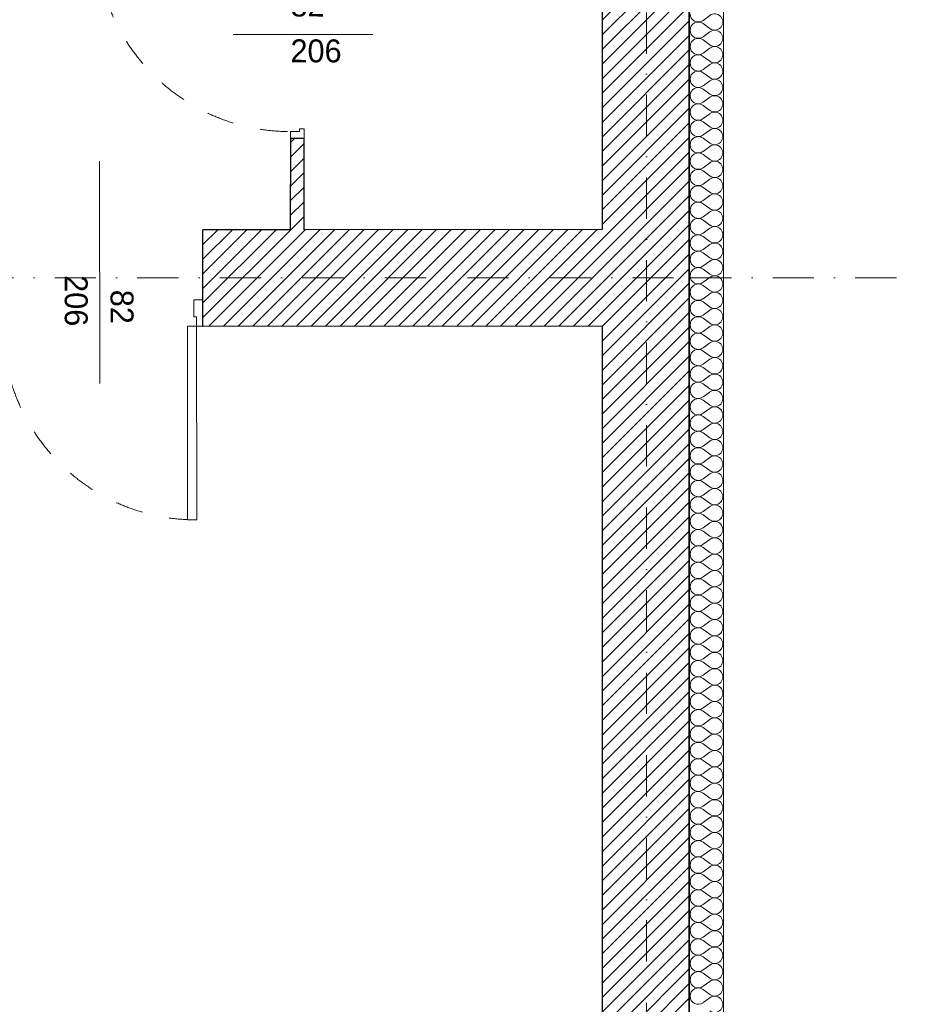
# Model space of a CAD drawing. Header units: millimetres. Extents: x 172139 to 266886, y 98118 to 138225.
# Tile 116 of 123: x 247976 to 251901, y 110036 to 114331. Entities that reach past the tile are written whole.
import ezdxf
from ezdxf.enums import TextEntityAlignment as Align

# ---------------------------------------------------------------- set-up
doc = ezdxf.new("R2010")
doc.units = ezdxf.units.MM
doc.header["$MEASUREMENT"] = 0
doc.linetypes.add('Kropki i Kreski', pattern=[360, 180, -90, 0, -90])
doc.linetypes.add('Przerywana', pattern=[240, 120, -120])
for name, color, linetype in [('Drzwi ArchiCAD', 7, 'Continuous'), ('Konstrukcja - Siatki mod', 7, 'Continuous'), ('KR_INW', 7, 'Continuous'), ('NAPIS_SODON', 7, 'Continuous'), ('Znaczniki drzwi ArchiCADa', 7, 'Continuous')]:
    doc.layers.add(name, color=color, linetype=linetype)
for name, color, linetype, lineweight in [('Drzwi ArchiCAD_Nr_pióra__1', 7, 'Continuous', 13), ('Drzwi ArchiCAD_Nr_pióra__27', 7, 'Continuous', 25), ('KR_INW_Nr_pióra__101', 252, 'Continuous', 5), ('KR_INW_Nr_pióra__27', 7, 'Continuous', 25), ('KR_INW_Nr_pióra__47', 7, 'Continuous', 15), ('NAPIS_SODON_Nr_pióra__1', 7, 'Continuous', 13), ('Znaczniki drzwi ArchiCADa_Nr_pióra__7', 7, 'Continuous', 13)]:
    doc.layers.add(name, color=color, linetype=linetype, lineweight=lineweight)
for name, color, linetype, lineweight, true_color in [('Konstrukcja - Siatki mod_Nr_pióra__48', 7, 'Continuous', 15, 0xa80f02), ('KR_INW_Nr_pióra__102', 7, 'Continuous', 5, 0xcccccc), ('Znaczniki drzwi ArchiCADa_Nr_pióra__20', 7, 'Continuous', 13, 0xb00000)]:
    doc.layers.add(name, color=color, linetype=linetype, lineweight=lineweight, true_color=true_color)
doc.styles.add('GENERATED_STYLE_1', font='txt')
pattern_1 = [(45, (0, 0), (-31.819804, 31.819804), [])]

# ---------------------------------------------------------------- blocks, each defined once
blk = doc.blocks.new('Strop_1', base_point=(179225, 121523.3))
at = {"layer": 'NAPIS_SODON_Nr_pióra__1', "linetype": 'Continuous', "flags": 128}
blk.add_lwpolyline([(179225, 121523.3), (179225.9, 107003.8), (250898.3, 107008.3), (250897.4, 121527.8)], close=True, dxfattribs=at)
blk = doc.blocks.new('*X214')
at = {"layer": 'KR_INW_Nr_pióra__102', "linetype": 'Continuous'}
for p, q in [((250986.7, 114350), (250958.1, 114328.6)), ((250986.7, 114292.9), (250958.1, 114314.3)), ((250986.7, 114278.6), (250958.1, 114257.1)), ((250986.7, 114221.4), (250958.1, 114242.9)), ((250986.7, 114207.1), (250958.1, 114185.7)), ((250986.7, 114150), (250958.1, 114171.4)), ((250986.7, 114135.7), (250958.1, 114114.3)), ((250986.7, 114078.6), (250958.1, 114100)), ((250986.7, 114064.3), (250958.1, 114042.9)), ((250986.7, 114007.1), (250958.1, 114028.6)), ((250986.7, 113992.9), (250958.1, 113971.4)), ((250986.7, 113935.7), (250958.1, 113957.1)), ((250986.7, 113921.4), (250958.1, 113900)), ((250986.7, 113864.3), (250958.1, 113885.7)), ((250986.7, 113850), (250958.1, 113828.6)), ((250986.7, 113792.9), (250958.1, 113814.3)), ((250986.7, 113778.6), (250958.1, 113757.1)), ((250986.7, 113721.4), (250958.1, 113742.9)), ((250986.7, 113707.1), (250958.1, 113685.7)), ((250986.7, 113650), (250958.1, 113671.4)), ((250986.7, 113635.7), (250958.1, 113614.3)), ((250986.7, 113578.6), (250958.1, 113600)), ((250986.7, 113564.3), (250958.1, 113542.9)), ((250986.7, 113507.1), (250958.1, 113528.6)), ((250986.7, 113492.9), (250958.1, 113471.4)), ((250986.7, 113435.7), (250958.1, 113457.1)), ((250986.7, 113421.4), (250958.1, 113400)), ((250986.7, 113364.3), (250958.1, 113385.7)), ((250986.7, 113350), (250958.1, 113328.6)), ((250986.7, 113292.9), (250958.1, 113314.3)), ((250986.7, 113278.6), (250958.1, 113257.1)), ((250986.7, 113221.4), (250958.1, 113242.9)), ((250986.7, 113207.1), (250958.1, 113185.7)), ((250986.7, 113150), (250958.1, 113171.4)), ((250986.7, 113135.7), (250958.1, 113114.3)), ((250986.7, 113078.6), (250958.1, 113100)), ((250986.7, 113064.3), (250958.1, 113042.9)), ((250986.7, 113007.1), (250958.1, 113028.6)), ((250986.7, 112992.9), (250958.1, 112971.4)), ((250986.7, 112935.7), (250958.1, 112957.1)), ((250986.7, 112921.4), (250958.1, 112900)), ((250986.7, 112864.3), (250958.1, 112885.7)), ((250986.7, 112850), (250958.1, 112828.6)), ((250986.7, 112792.9), (250958.1, 112814.3)), ((250986.7, 112778.6), (250958.1, 112757.1)), ((250986.7, 112721.4), (250958.1, 112742.9)), ((250986.7, 112707.1), (250958.1, 112685.7)), ((250986.7, 112650), (250958.1, 112671.4)), ((250986.7, 112635.7), (250958.1, 112614.3)), ((250986.7, 112578.6), (250958.1, 112600)), ((250986.7, 112564.3), (250958.1, 112542.9)), ((250986.7, 112507.1), (250958.1, 112528.6)), ((250986.7, 112492.9), (250958.1, 112471.4)), ((250986.7, 112435.7), (250958.1, 112457.1)), ((250986.7, 112421.4), (250958.1, 112400)), ((250986.7, 112364.3), (250958.1, 112385.7)), ((250986.7, 112350), (250958.1, 112328.6)), ((250986.7, 112292.9), (250958.1, 112314.3)), ((250986.7, 112278.6), (250958.1, 112257.1)), ((250986.7, 112221.4), (250958.1, 112242.9)), ((250986.7, 112207.1), (250958.1, 112185.7)), ((250986.7, 112150), (250958.1, 112171.4)), ((250986.7, 112135.7), (250958.1, 112114.3)), ((250986.7, 112078.6), (250958.1, 112100)), ((250986.7, 112064.3), (250958.1, 112042.9)), ((250986.7, 112007.1), (250958.1, 112028.6)), ((250986.7, 111992.9), (250958.1, 111971.4)), ((250986.7, 111935.7), (250958.1, 111957.1)), ((250986.7, 111921.4), (250958.1, 111900)), ((250986.7, 111864.3), (250958.1, 111885.7)), ((250986.7, 111850), (250958.1, 111828.6)), ((250986.7, 111792.9), (250958.1, 111814.3)), ((250986.7, 111778.6), (250958.1, 111757.1)), ((250986.7, 111721.4), (250958.1, 111742.9)), ((250986.7, 111707.1), (250958.1, 111685.7)), ((250986.7, 111650), (250958.1, 111671.4)), ((250986.7, 111635.7), (250958.1, 111614.3)), ((250986.7, 111578.6), (250958.1, 111600)), ((250986.7, 111564.3), (250958.1, 111542.9)), ((250986.7, 111507.1), (250958.1, 111528.6)), ((250986.7, 111492.9), (250958.1, 111471.4)), ((250986.7, 111435.7), (250958.1, 111457.1)), ((250986.7, 111421.4), (250958.1, 111400)), ((250986.7, 111364.3), (250958.1, 111385.7)), ((250986.7, 111350), (250958.1, 111328.6)), ((250986.7, 111292.9), (250958.1, 111314.3)), ((250986.7, 111278.6), (250958.1, 111257.1)), ((250986.7, 111221.4), (250958.1, 111242.9)), ((250986.7, 111207.1), (250958.1, 111185.7)), ((250986.7, 111150), (250958.1, 111171.4)), ((250986.7, 111135.7), (250958.1, 111114.3)), ((250986.7, 111078.6), (250958.1, 111100)), ((250986.7, 111064.3), (250958.1, 111042.9)), ((250986.7, 111007.1), (250958.1, 111028.6)), ((250986.7, 110992.9), (250958.1, 110971.4)), ((250986.7, 110935.7), (250958.1, 110957.1)), ((250986.7, 110921.4), (250958.1, 110900)), ((250986.7, 110864.3), (250958.1, 110885.7)), ((250986.7, 110850), (250958.1, 110828.6)), ((250986.7, 110792.9), (250958.1, 110814.3)), ((250986.7, 110778.6), (250958.1, 110757.1)), ((250986.7, 110721.4), (250958.1, 110742.9)), ((250986.7, 110707.1), (250958.1, 110685.7)), ((250986.7, 110650), (250958.1, 110671.4)), ((250986.7, 110635.7), (250958.1, 110614.3)), ((250986.7, 110578.6), (250958.1, 110600)), ((250986.7, 110564.3), (250958.1, 110542.9)), ((250986.7, 110507.1), (250958.1, 110528.6)), ((250986.7, 110492.9), (250958.1, 110471.4)), ((250986.7, 110435.7), (250958.1, 110457.1)), ((250986.7, 110421.4), (250958.1, 110400)), ((250986.7, 110364.3), (250958.1, 110385.7)), ((250986.7, 110350), (250958.1, 110328.6)), ((250986.7, 110292.9), (250958.1, 110314.3)), ((250986.7, 110278.6), (250958.1, 110257.1)), ((250986.7, 110221.4), (250958.1, 110242.9)), ((250986.7, 110207.1), (250958.1, 110185.7)), ((250986.7, 110150), (250958.1, 110171.4)), ((250986.7, 110135.7), (250958.1, 110114.3)), ((250986.7, 110078.6), (250958.1, 110100)), ((250986.7, 110064.3), (250958.1, 110042.9))]:
    blk.add_line(p, q, dxfattribs=at)
for centre, start, end in [((250936.7, 114357.1), 180, 306.8699), ((251008.1, 114321.4), 233.1301, 126.8699), ((250936.7, 114285.7), 53.1301, 180), ((250936.7, 114285.7), 180, 306.8699), ((251008.1, 114250), 233.1301, 126.8699), ((250936.7, 114214.3), 53.1301, 180), ((250936.7, 114214.3), 180, 306.8699), ((251008.1, 114178.6), 233.1301, 126.8699), ((250936.7, 114142.9), 53.1301, 180), ((250936.7, 114142.9), 180, 306.8699), ((251008.1, 114107.1), 233.1301, 126.8699), ((250936.7, 114071.4), 53.1301, 180), ((250936.7, 114071.4), 180, 306.8699), ((251008.1, 114035.7), 233.1301, 126.8699), ((250936.7, 114000), 53.1301, 180), ((250936.7, 114000), 180, 306.8699), ((251008.1, 113964.3), 233.1301, 126.8699), ((250936.7, 113928.6), 53.1301, 180), ((250936.7, 113928.6), 180, 306.8699), ((251008.1, 113892.9), 233.1301, 126.8699), ((250936.7, 113857.1), 53.1301, 180), ((250936.7, 113857.1), 180, 306.8699), ((251008.1, 113821.4), 233.1301, 126.8699), ((250936.7, 113785.7), 53.1301, 180), ((250936.7, 113785.7), 180, 306.8699), ((251008.1, 113750), 233.1301, 126.8699), ((250936.7, 113714.3), 53.1301, 180), ((250936.7, 113714.3), 180, 306.8699), ((251008.1, 113678.6), 233.1301, 126.8699), ((250936.7, 113642.9), 53.1301, 180), ((250936.7, 113642.9), 180, 306.8699), ((251008.1, 113607.1), 233.1301, 126.8699), ((250936.7, 113571.4), 53.1301, 180), ((250936.7, 113571.4), 180, 306.8699), ((251008.1, 113535.7), 233.1301, 126.8699), ((250936.7, 113500), 53.1301, 180), ((250936.7, 113500), 180, 306.8699), ((251008.1, 113464.3), 233.1301, 126.8699), ((250936.7, 113428.6), 53.1301, 180), ((250936.7, 113428.6), 180, 306.8699), ((251008.1, 113392.9), 233.1301, 126.8699), ((250936.7, 113357.1), 53.1301, 180), ((250936.7, 113357.1), 180, 306.8699), ((250936.7, 113285.7), 53.1301, 180), ((251008.1, 113321.4), 233.1301, 126.8699), ((250936.7, 113285.7), 180, 306.8699), ((251008.1, 113250), 233.1301, 126.8699), ((250936.7, 113214.3), 53.1301, 180), ((250936.7, 113214.3), 180, 306.8699), ((251008.1, 113178.6), 233.1301, 126.8699), ((250936.7, 113142.9), 53.1301, 180), ((250936.7, 113142.9), 180, 306.8699), ((250936.7, 113071.4), 53.1301, 180), ((251008.1, 113107.1), 233.1301, 126.8699), ((250936.7, 113071.4), 180, 306.8699), ((251008.1, 113035.7), 233.1301, 126.8699), ((250936.7, 113000), 53.1301, 180), ((250936.7, 113000), 180, 306.8699), ((251008.1, 112964.3), 233.1301, 126.8699), ((250936.7, 112928.6), 53.1301, 180), ((250936.7, 112928.6), 180, 306.8699), ((250936.7, 112857.1), 53.1301, 180), ((251008.1, 112892.9), 233.1301, 126.8699), ((250936.7, 112857.1), 180, 306.8699), ((251008.1, 112821.4), 233.1301, 126.8699), ((250936.7, 112785.7), 53.1301, 180), ((250936.7, 112785.7), 180, 306.8699), ((251008.1, 112750), 233.1301, 126.8699), ((250936.7, 112714.3), 53.1301, 180), ((250936.7, 112714.3), 180, 306.8699), ((250936.7, 112642.9), 53.1301, 180), ((251008.1, 112678.6), 233.1301, 126.8699), ((250936.7, 112642.9), 180, 306.8699), ((251008.1, 112607.1), 233.1301, 126.8699), ((250936.7, 112571.4), 53.1301, 180), ((250936.7, 112571.4), 180, 306.8699), ((251008.1, 112535.7), 233.1301, 126.8699), ((250936.7, 112500), 53.1301, 180), ((250936.7, 112500), 180, 306.8699), ((250936.7, 112428.6), 53.1301, 180), ((251008.1, 112464.3), 233.1301, 126.8699), ((250936.7, 112428.6), 180, 306.8699), ((251008.1, 112392.9), 233.1301, 126.8699), ((250936.7, 112357.1), 53.1301, 180), ((250936.7, 112357.1), 180, 306.8699), ((251008.1, 112321.4), 233.1301, 126.8699), ((250936.7, 112285.7), 53.1301, 180), ((250936.7, 112285.7), 180, 306.8699), ((250936.7, 112214.3), 53.1301, 180), ((251008.1, 112250), 233.1301, 126.8699), ((250936.7, 112214.3), 180, 306.8699), ((251008.1, 112178.6), 233.1301, 126.8699), ((250936.7, 112142.9), 53.1301, 180), ((250936.7, 112142.9), 180, 306.8699), ((251008.1, 112107.1), 233.1301, 126.8699), ((250936.7, 112071.4), 53.1301, 180), ((250936.7, 112071.4), 180, 306.8699), ((250936.7, 112000), 53.1301, 180), ((251008.1, 112035.7), 233.1301, 126.8699), ((250936.7, 112000), 180, 306.8699), ((251008.1, 111964.3), 233.1301, 126.8699), ((250936.7, 111928.6), 53.1301, 180), ((250936.7, 111928.6), 180, 306.8699), ((251008.1, 111892.9), 233.1301, 126.8699), ((250936.7, 111857.1), 53.1301, 180), ((250936.7, 111857.1), 180, 306.8699), ((250936.7, 111785.7), 53.1301, 180), ((251008.1, 111821.4), 233.1301, 126.8699), ((250936.7, 111785.7), 180, 306.8699), ((251008.1, 111750), 233.1301, 126.8699), ((250936.7, 111714.3), 53.1301, 180), ((250936.7, 111714.3), 180, 306.8699), ((251008.1, 111678.6), 233.1301, 126.8699), ((250936.7, 111642.9), 53.1301, 180), ((250936.7, 111642.9), 180, 306.8699), ((250936.7, 111571.4), 53.1301, 180), ((251008.1, 111607.1), 233.1301, 126.8699), ((250936.7, 111571.4), 180, 306.8699), ((251008.1, 111535.7), 233.1301, 126.8699), ((250936.7, 111500), 53.1301, 180), ((250936.7, 111500), 180, 306.8699), ((251008.1, 111464.3), 233.1301, 126.8699), ((250936.7, 111428.6), 53.1301, 180), ((250936.7, 111428.6), 180, 306.8699), ((250936.7, 111357.1), 53.1301, 180), ((251008.1, 111392.9), 233.1301, 126.8699), ((250936.7, 111357.1), 180, 306.8699), ((251008.1, 111321.4), 233.1301, 126.8699), ((250936.7, 111285.7), 53.1301, 180), ((250936.7, 111285.7), 180, 306.8699), ((251008.1, 111250), 233.1301, 126.8699), ((250936.7, 111214.3), 53.1301, 180), ((250936.7, 111214.3), 180, 306.8699), ((250936.7, 111142.9), 53.1301, 180), ((251008.1, 111178.6), 233.1301, 126.8699), ((250936.7, 111142.9), 180, 306.8699), ((251008.1, 111107.1), 233.1301, 126.8699), ((250936.7, 111071.4), 53.1301, 180), ((250936.7, 111071.4), 180, 306.8699), ((251008.1, 111035.7), 233.1301, 126.8699), ((250936.7, 111000), 53.1301, 180), ((250936.7, 111000), 180, 306.8699), ((250936.7, 110928.6), 53.1301, 180), ((251008.1, 110964.3), 233.1301, 126.8699), ((250936.7, 110928.6), 180, 306.8699), ((251008.1, 110892.9), 233.1301, 126.8699), ((250936.7, 110857.1), 53.1301, 180), ((250936.7, 110857.1), 180, 306.8699), ((251008.1, 110821.4), 233.1301, 126.8699), ((250936.7, 110785.7), 53.1301, 180), ((250936.7, 110785.7), 180, 306.8699), ((250936.7, 110714.3), 53.1301, 180), ((251008.1, 110750), 233.1301, 126.8699), ((250936.7, 110714.3), 180, 306.8699), ((251008.1, 110678.6), 233.1301, 126.8699), ((250936.7, 110642.9), 53.1301, 180), ((250936.7, 110642.9), 180, 306.8699), ((251008.1, 110607.1), 233.1301, 126.8699), ((250936.7, 110571.4), 53.1301, 180), ((250936.7, 110571.4), 180, 306.8699), ((250936.7, 110500), 53.1301, 180), ((251008.1, 110535.7), 233.1301, 126.8699), ((250936.7, 110500), 180, 306.8699), ((251008.1, 110464.3), 233.1301, 126.8699), ((250936.7, 110428.6), 53.1301, 180), ((250936.7, 110428.6), 180, 306.8699), ((251008.1, 110392.9), 233.1301, 126.8699), ((250936.7, 110357.1), 53.1301, 180), ((250936.7, 110357.1), 180, 306.8699), ((251008.1, 110321.4), 233.1301, 126.8699), ((250936.7, 110285.7), 53.1301, 180), ((250936.7, 110285.7), 180, 306.8699), ((251008.1, 110250), 233.1301, 126.8699), ((250936.7, 110214.3), 53.1301, 180), ((250936.7, 110214.3), 180, 306.8699), ((251008.1, 110178.6), 233.1301, 126.8699), ((250936.7, 110142.9), 53.1301, 180), ((250936.7, 110142.9), 180, 306.8699), ((251008.1, 110107.1), 233.1301, 126.8699), ((250936.7, 110071.4), 53.1301, 180), ((250936.7, 110071.4), 180, 306.8699), ((251008.1, 110035.7), 233.1301, 126.8699)]:
    blk.add_arc(centre, 35.7, start, end, dxfattribs=at)
blk = doc.blocks.new('Ściana_4', base_point=(251047.4, 121675.6))
at = {"layer": 'KR_INW_Nr_pióra__101', "linetype": 'Continuous'}
h = blk.add_hatch(dxfattribs=at)
h.set_pattern_fill('Cegła_licówka', color=256, style=0, pattern_type=2)
h.set_pattern_definition(pattern_1)
h.paths.add_polyline_path([(250897.4, 107005.1), (250897.4, 121525.6), (250517.4, 121145.6), (250517.4, 107385.1)])
at = {"layer": 'KR_INW_Nr_pióra__27', "linetype": 'Continuous'}
blk.add_line((250897.4, 107005.1), (250897.4, 121525.6), dxfattribs=at)
at = {"layer": 'KR_INW_Nr_pióra__27', "linetype": 'Continuous', "flags": 128}
for points in [[(250517.4, 115167.2), (250517.4, 113415.9)], [(250517.4, 112995.9), (250517.4, 107385.1)]]:
    blk.add_lwpolyline(points, dxfattribs=at)
at = {"layer": 'KR_INW_Nr_pióra__47', "linetype": 'Continuous', "flags": 128}
blk.add_lwpolyline([(251047.4, 106855.1), (251047.4, 121675.6)], dxfattribs=at)
at = {"layer": 'KR_INW'}
blk.add_blockref('*X214', (0, 0), dxfattribs=at)
blk = doc.blocks.new('Drzwi 19_26')
at = {"layer": 'Drzwi ArchiCAD_Nr_pióra__1', "linetype": 'Continuous'}
for p, q in [((382.8, 0), (382.8, 845.5)), ((382.8, 845.5), (422.8, 845.5)), ((422.8, 845.5), (422.8, 0)), ((-422.8, 0), (-450.8, 0)), ((-450.8, 0), (-450.8, -115)), ((-422.8, -40), (-422.8, 0)), ((422.8, 0), (382.8, 0)), ((450.8, 0), (422.8, 0)), ((422.8, 0), (422.8, -40)), ((450.8, -115), (450.8, 0)), ((-410.8, -40), (-422.8, -40)), ((-410.8, -115), (-410.8, -40)), ((422.8, -40), (410.8, -40)), ((410.8, -40), (410.8, -115)), ((-450.8, -115), (-410.8, -115)), ((410.8, -115), (450.8, -115))]:
    blk.add_line(p, q, dxfattribs=at)
at = {"layer": 'Drzwi ArchiCAD_Nr_pióra__1', "linetype": 'Przerywana'}
blk.add_arc((422.8, 0), 845.5, 90, 180, dxfattribs=at)
at = {"layer": 'Drzwi ArchiCAD_Nr_pióra__27', "linetype": 'Continuous'}
for p, q in [((-450.8, 0), (-450.8, -115)), ((450.8, 0), (450.8, -115))]:
    blk.add_line(p, q, dxfattribs=at)
blk = doc.blocks.new('Znacznik Wym 19')
at = {"layer": 'Znaczniki drzwi ArchiCADa_Nr_pióra__20', "linetype": 'Continuous'}
blk.add_line((0, -670), (0, 300), dxfattribs=at)
at = {"layer": 'Znaczniki drzwi ArchiCADa_Nr_pióra__7', "style": 'GENERATED_STYLE_1'}
for tag, p in [('AC_MarkerText_3', (-182.4, -197.3)), ('AC_MarkerText_2', (17.6, -261.3))]:
    blk.add_attdef(tag, text='', height=100, rotation=270, dxfattribs=at).set_placement(p, align=Align.BOTTOM_LEFT)
blk = doc.blocks.new('Ściana_51', base_point=(233291.1, 113404.4))
at = {"layer": 'KR_INW_Nr_pióra__101', "linetype": 'Continuous'}
h = blk.add_hatch(dxfattribs=at)
h.set_pattern_fill('Cegła_licówka', color=256, style=0, pattern_type=2)
h.set_pattern_definition(pattern_1)
h.paths.add_polyline_path([(250517.4, 113415.9), (248775.1, 113414.7), (248775.3, 113109.7), (248775.4, 112994.7), (250517.4, 112995.9)])
at = {"layer": 'KR_INW_Nr_pióra__27', "linetype": 'Continuous'}
for p, q in [((248775.3, 113109.7), (248775.1, 113414.7)), ((248775.4, 112994.7), (248775.3, 113109.7))]:
    blk.add_line(p, q, dxfattribs=at)
at = {"layer": 'KR_INW_Nr_pióra__27', "linetype": 'Continuous', "flags": 128}
for points in [[(249156.3, 113414.9), (248775.1, 113414.7)], [(250517.4, 113415.9), (249216.3, 113415)], [(248775.4, 112994.7), (250517.4, 112995.9)]]:
    blk.add_lwpolyline(points, dxfattribs=at)
at = {"layer": 'Drzwi ArchiCAD', "linetype": 'Continuous', "xscale": -1, "zscale": 1000, "rotation": 180.0380409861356}
blk.add_blockref('Drzwi 19_26', (248324.6, 112994.4), dxfattribs=at)
at = {"layer": 'Znaczniki drzwi ArchiCADa', "color": 14, "lineweight": 13, "true_color": 0xb00000}
ref = blk.add_blockref('Znacznik Wym 19', (248324.3, 113414.4), dxfattribs=dict(at, rotation=0.03804098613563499))
ref.add_attrib('AC_MarkerText_2', '82', dxfattribs={"layer": 'Znaczniki drzwi ArchiCADa_Nr_pióra__7', "color": 7, "height": 100, "rotation": 270.038, "style": 'GENERATED_STYLE_1'}).set_placement((248342.2, 113153.1), align=Align.BOTTOM_LEFT)
ref.add_attrib('AC_MarkerText_3', '206', dxfattribs={"layer": 'Znaczniki drzwi ArchiCADa_Nr_pióra__7', "color": 7, "height": 100, "rotation": 270.038, "style": 'GENERATED_STYLE_1'}).set_placement((248142.1, 113216.9), align=Align.BOTTOM_LEFT)
blk = doc.blocks.new('Drzwi 19_28')
at = {"layer": 'Drzwi ArchiCAD_Nr_pióra__1', "linetype": 'Continuous'}
for p, q in [((384.1, 0), (384.1, 848.3)), ((384.1, 848.3), (424.1, 848.3)), ((424.1, 848.3), (424.1, 0)), ((-424.1, 0), (-452.1, 0)), ((-452.1, 0), (-452.1, -60)), ((-424.1, -40), (-424.1, 0)), ((424.1, 0), (384.1, 0)), ((452.1, 0), (424.1, 0)), ((424.1, 0), (424.1, -40)), ((452.1, -60), (452.1, 0)), ((-412.1, -40), (-424.1, -40)), ((-412.1, -60), (-412.1, -40)), ((424.1, -40), (412.1, -40)), ((412.1, -40), (412.1, -60)), ((-452.1, -60), (-412.1, -60)), ((412.1, -60), (452.1, -60))]:
    blk.add_line(p, q, dxfattribs=at)
at = {"layer": 'Drzwi ArchiCAD_Nr_pióra__1', "linetype": 'Przerywana'}
blk.add_arc((424.1, 0), 848.3, 90, 180, dxfattribs=at)
at = {"layer": 'Drzwi ArchiCAD_Nr_pióra__27', "linetype": 'Continuous'}
for p, q in [((-452.1, 0), (-452.1, -60)), ((452.1, 0), (452.1, -60))]:
    blk.add_line(p, q, dxfattribs=at)
blk = doc.blocks.new('Znacznik Wym 19_2')
at = {"layer": 'Znaczniki drzwi ArchiCADa_Nr_pióra__20', "linetype": 'Continuous'}
blk.add_line((0, -310), (0, 300), dxfattribs=at)
at = {"layer": 'Znaczniki drzwi ArchiCADa_Nr_pióra__7', "style": 'GENERATED_STYLE_1'}
for tag, p in [('AC_MarkerText_2', (-17.6, -29.3)), ('AC_MarkerText_3', (182.4, -29.3))]:
    blk.add_attdef(tag, text='', height=100, rotation=90, dxfattribs=at).set_placement(p, align=Align.BOTTOM_LEFT)
blk = doc.blocks.new('Ściana_75', base_point=(249218.4, 115168.8))
at = {"layer": 'KR_INW_Nr_pióra__101', "linetype": 'Continuous'}
h = blk.add_hatch(dxfattribs=at)
h.set_pattern_fill('Cegła_licówka', color=256, style=0, pattern_type=2)
h.set_pattern_definition(pattern_1)
h.paths.add_polyline_path([(249158.4, 115168.8), (249157.9, 114719.3), (249217.9, 114719.3), (249218.4, 115168.8)])
h = blk.add_hatch(dxfattribs=at)
h.set_pattern_fill('Cegła_licówka', color=256, style=0, pattern_type=2)
h.set_pattern_definition(pattern_1)
h.paths.add_polyline_path([(249156.3, 113414.9), (249216.3, 113415), (249216.8, 113815), (249156.8, 113815.1)])
at = {"layer": 'KR_INW_Nr_pióra__27', "linetype": 'Continuous'}
for p, q in [((249157.9, 114719.3), (249217.9, 114719.3)), ((249156.8, 113815.1), (249216.8, 113815))]:
    blk.add_line(p, q, dxfattribs=at)
at = {"layer": 'KR_INW_Nr_pióra__27', "linetype": 'Continuous', "flags": 128}
for points in [[(249158.4, 115168.8), (249157.9, 114719.3)], [(249217.9, 114719.3), (249218.4, 115168.8)], [(249156.8, 113815.1), (249156.3, 113414.9)], [(249216.3, 113415), (249216.8, 113815)]]:
    blk.add_lwpolyline(points, dxfattribs=at)
at = {"layer": 'Drzwi ArchiCAD', "linetype": 'Continuous', "zscale": 1000, "rotation": 89.93039630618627}
blk.add_blockref('Drzwi 19_28', (249157.3, 114267.2), dxfattribs=at)
at = {"layer": 'Znaczniki drzwi ArchiCADa', "color": 14, "lineweight": 13, "true_color": 0xb00000}
ref = blk.add_blockref('Znacznik Wym 19_2', (249217.3, 114267.1), dxfattribs=dict(at, rotation=269.9303963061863))
ref.add_attrib('AC_MarkerText_2', '82', dxfattribs={"layer": 'Znaczniki drzwi ArchiCADa_Nr_pióra__7', "color": 7, "height": 100, "rotation": 359.9304, "style": 'GENERATED_STYLE_1'}).set_placement((249157.4, 114315.5), align=Align.BOTTOM_LEFT)
ref.add_attrib('AC_MarkerText_3', '206', dxfattribs={"layer": 'Znaczniki drzwi ArchiCADa_Nr_pióra__7', "color": 7, "height": 100, "rotation": 359.9304, "style": 'GENERATED_STYLE_1'}).set_placement((249157.1, 114115.5), align=Align.BOTTOM_LEFT)
blk = doc.blocks.new('Standardowy znacznik siatki_2')
at = {"layer": 'Konstrukcja - Siatki mod_Nr_pióra__48', "linetype": 'Kropki i Kreski'}
blk.add_line((1000, 0), (16187.8, 0), dxfattribs=at)
blk = doc.blocks.new('Standardowy znacznik siatki_10')
at = {"layer": 'Konstrukcja - Siatki mod_Nr_pióra__48', "linetype": 'Kropki i Kreski'}
for p, q in [((1000, 0), (72912, 0)), ((72912, 0), (73912, 0))]:
    blk.add_line(p, q, dxfattribs=at)

msp = doc.modelspace()

# ---------------------------------------------------------------- block references
at = {"layer": 'Konstrukcja - Siatki mod', "color": 8, "linetype": 'Continuous', "lineweight": 13, "zscale": 1000, "rotation": 270}
msp.add_blockref('Standardowy znacznik siatki_2', (250711.3, 122925.3), dxfattribs=at)
at = {"layer": 'Konstrukcja - Siatki mod', "color": 8, "linetype": 'Continuous', "lineweight": 13, "zscale": 1000}
msp.add_blockref('Standardowy znacznik siatki_10', (177989.3, 113205.9), dxfattribs=at)
at = {"layer": 'KR_INW'}
for name, p in [('Ściana_4', (251047.4, 121675.6)), ('Ściana_75', (249218.4, 115168.8)), ('Ściana_51', (233291.1, 113404.4))]:
    msp.add_blockref(name, p, dxfattribs=at)
at = {"layer": 'NAPIS_SODON', "linetype": 'Continuous'}
msp.add_blockref('Strop_1', (179225, 121523.3), dxfattribs=at)

doc.saveas('drawing.dxf')
